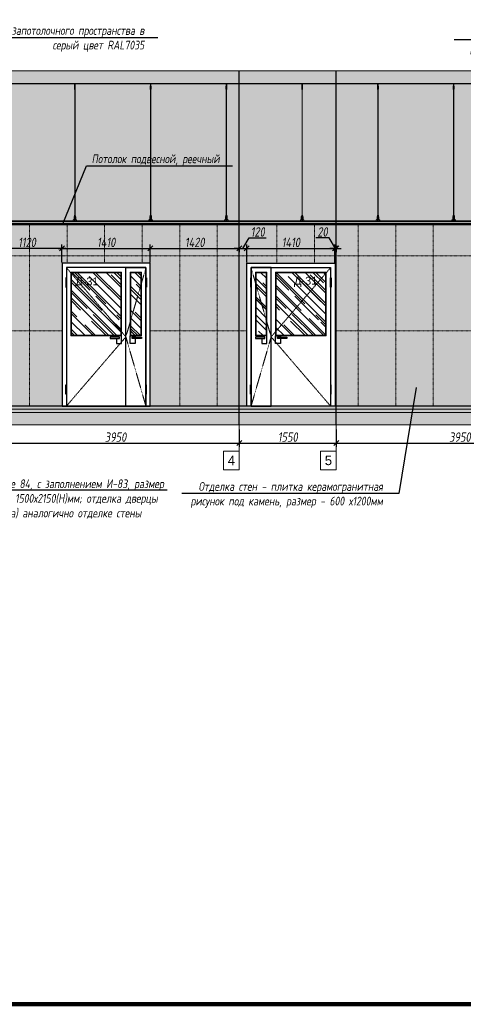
# Model space of a CAD drawing. Header units: millimetres. Extents: x -57162 to 485422, y -209335 to -9481.
# Tile 217 of 256: x 148074 to 155160, y -209335 to -193618. Entities that reach past the tile are written whole.
import ezdxf
from ezdxf import colors
from ezdxf.entities.mleader import LeaderData, LeaderLine
from ezdxf.math import Vec2, Vec3

# ---------------------------------------------------------------- set-up
doc = ezdxf.new("R2010")
doc.units = ezdxf.units.MM
doc.linetypes.add('( Hidden )', pattern=[0.375, 0.25, -0.125])
doc.linetypes.add('DASHDOT', pattern=[25.4, 12.7, -6.35, 0, -6.35])
doc.layers.get('Defpoints').update_dxf_attribs({"color": 31})
for name, color, linetype, lineweight in [('01 Остекление', 152, 'Continuous', 5), ('3_RC_Ceiling', 253, 'Continuous', 5), ('A-DETL-GENF', 7, 'Continuous', 5), ('meb', 26, 'Continuous', 15)]:
    doc.layers.add(name, color=color, linetype=linetype, lineweight=lineweight)
doc.layers.add('dim_per', color=7, linetype='Continuous', lineweight=9, true_color=0x1c3800)
doc.layers.add('dim_razv', color=7, linetype='DASHDOT', lineweight=9, true_color=0x183018)
doc.styles.add('fl_iso paper', font='isocpeur.ttf', dxfattribs={"width": 0.8, "oblique": 10})
doc.styles.get("Standard").update_dxf_attribs({"font": 'arial.ttf'})
doc.dimstyles.new('In tre 1_50', dxfattribs={"dimtxt": 150, "dimasz": 80, "dimexe": 60, "dimexo": 10, "dimgap": 20, "dimtad": 1, "dimdec": 0, "dimrnd": 5, "dimzin": 0, "dimdsep": 46, "dimtxsty": 'fl_iso paper', "dimblk": 'OBLIQUE', "dimcen": 0, "dimdle": 60, "dimadec": 0, "dimazin": 0, "dimtfac": 1, "dimtdec": 0, "dimtofl": 0, "dimtmove": 1, "dimatfit": 1, "dimfxl": 40, "dimtolj": 1, "dimtzin": 0, "dimarcsym": 1})

# ---------------------------------------------------------------- blocks, each defined once
blk = doc.blocks.new('_Oblique')
at = {"color": 0, "linetype": 'ByBlock', "lineweight": -2}
blk.add_line((-0.5, -0.5), (0.5, 0.5), dxfattribs=at)
blk = doc.blocks.new('*D973')
at = {"layer": 'Defpoints', "color": 0, "linetype": 'ByBlock', "transparency": 16777216}
for p in [(147630, -200152), (151580, -200152), (151580, -200376)]:
    blk.add_point(p, dxfattribs=at)
at = {"layer": 'dim_razv', "color": 0, "linetype": 'ByBlock', "lineweight": -2, "transparency": 16777216}
for p, q in [((147630, -200162), (147630, -200436)), ((151580, -200162), (151580, -200436)), ((147570, -200376), (151640, -200376))]:
    blk.add_line(p, q, dxfattribs=at)
at = {"layer": 'dim_razv', "color": 0, "linetype": 'ByBlock', "lineweight": -2, "transparency": 16777216, "xscale": 80, "yscale": 80, "zscale": 80, "rotation": 180}
blk.add_blockref('_Oblique', (147630, -200376), dxfattribs=at)
at = {"layer": 'dim_razv', "color": 0, "linetype": 'ByBlock', "lineweight": -2, "transparency": 16777216, "xscale": 80, "yscale": 80, "zscale": 80}
blk.add_blockref('_Oblique', (151580, -200376), dxfattribs=at)
at = {"layer": 'dim_razv', "color": 0, "linetype": 'ByBlock', "transparency": 16777216, "insert": (149605, -200281), "char_height": 150, "attachment_point": 5, "style": 'fl_iso paper'}
blk.add_mtext('\\A1;3950', dxfattribs=at)
blk = doc.blocks.new('*D974')
at = {"layer": 'Defpoints', "color": 0, "linetype": 'ByBlock', "transparency": 16777216}
for p in [(151580, -200152), (153130, -200152), (153130, -200376)]:
    blk.add_point(p, dxfattribs=at)
at = {"layer": 'dim_razv', "color": 0, "linetype": 'ByBlock', "lineweight": -2, "transparency": 16777216}
for p, q in [((151580, -200162), (151580, -200436)), ((153130, -200162), (153130, -200436)), ((151520, -200376), (153190, -200376))]:
    blk.add_line(p, q, dxfattribs=at)
at = {"layer": 'dim_razv', "color": 0, "linetype": 'ByBlock', "lineweight": -2, "transparency": 16777216, "xscale": 80, "yscale": 80, "zscale": 80, "rotation": 180}
blk.add_blockref('_Oblique', (151580, -200376), dxfattribs=at)
at = {"layer": 'dim_razv', "color": 0, "linetype": 'ByBlock', "lineweight": -2, "transparency": 16777216, "xscale": 80, "yscale": 80, "zscale": 80}
blk.add_blockref('_Oblique', (153130, -200376), dxfattribs=at)
at = {"layer": 'dim_razv', "color": 0, "linetype": 'ByBlock', "transparency": 16777216, "insert": (152355, -200281), "char_height": 150, "attachment_point": 5, "style": 'fl_iso paper'}
blk.add_mtext('\\A1;1550', dxfattribs=at)
blk = doc.blocks.new('*D975')
at = {"layer": 'Defpoints', "color": 0, "linetype": 'ByBlock', "transparency": 16777216}
for p in [(153130, -200152), (157080, -200152), (157080, -200376)]:
    blk.add_point(p, dxfattribs=at)
at = {"layer": 'dim_razv', "color": 0, "linetype": 'ByBlock', "lineweight": -2, "transparency": 16777216}
for p, q in [((153130, -200162), (153130, -200436)), ((157080, -200162), (157080, -200436)), ((153070, -200376), (157140, -200376))]:
    blk.add_line(p, q, dxfattribs=at)
at = {"layer": 'dim_razv', "color": 0, "linetype": 'ByBlock', "lineweight": -2, "transparency": 16777216, "xscale": 80, "yscale": 80, "zscale": 80, "rotation": 180}
blk.add_blockref('_Oblique', (153130, -200376), dxfattribs=at)
at = {"layer": 'dim_razv', "color": 0, "linetype": 'ByBlock', "lineweight": -2, "transparency": 16777216, "xscale": 80, "yscale": 80, "zscale": 80}
blk.add_blockref('_Oblique', (157080, -200376), dxfattribs=at)
at = {"layer": 'dim_razv', "color": 0, "linetype": 'ByBlock', "transparency": 16777216, "insert": (155105, -200281), "char_height": 150, "attachment_point": 5, "style": 'fl_iso paper'}
blk.add_mtext('\\A1;3950', dxfattribs=at)
blk = doc.blocks.new('*D996')
at = {"layer": 'Defpoints', "color": 0, "linetype": 'ByBlock', "transparency": 16777216}
for p in [(150160, -197268), (148750, -197506), (150160, -197506)]:
    blk.add_point(p, dxfattribs=at)
at = {"layer": 'dim_razv', "color": 0, "linetype": 'ByBlock', "lineweight": -2, "transparency": 16777216}
for p, q in [((148750, -197496), (148750, -197208)), ((150160, -197496), (150160, -197208)), ((148690, -197268), (150220, -197268))]:
    blk.add_line(p, q, dxfattribs=at)
at = {"layer": 'dim_razv', "color": 0, "linetype": 'ByBlock', "lineweight": -2, "transparency": 16777216, "xscale": 80, "yscale": 80, "zscale": 80, "rotation": 180}
blk.add_blockref('_Oblique', (148750, -197268), dxfattribs=at)
at = {"layer": 'dim_razv', "color": 0, "linetype": 'ByBlock', "lineweight": -2, "transparency": 16777216, "xscale": 80, "yscale": 80, "zscale": 80}
blk.add_blockref('_Oblique', (150160, -197268), dxfattribs=at)
at = {"layer": 'dim_razv', "color": 0, "linetype": 'ByBlock', "transparency": 16777216, "insert": (149455, -197173), "char_height": 150, "attachment_point": 5, "style": 'fl_iso paper'}
blk.add_mtext('\\A1;1410', dxfattribs=at)
blk = doc.blocks.new('*D997')
at = {"layer": 'Defpoints', "color": 0, "linetype": 'ByBlock', "transparency": 16777216}
for p in [(151580, -197261), (151580, -197268), (150160, -197506)]:
    blk.add_point(p, dxfattribs=at)
at = {"layer": 'dim_razv', "color": 0, "linetype": 'ByBlock', "lineweight": -2, "transparency": 16777216}
for p, q in [((150160, -197496), (150160, -197208)), ((150100, -197268), (151640, -197268)), ((151580, -197271), (151580, -197328))]:
    blk.add_line(p, q, dxfattribs=at)
at = {"layer": 'dim_razv', "color": 0, "linetype": 'ByBlock', "lineweight": -2, "transparency": 16777216, "xscale": 80, "yscale": 80, "zscale": 80, "rotation": 180}
blk.add_blockref('_Oblique', (150160, -197268), dxfattribs=at)
at = {"layer": 'dim_razv', "color": 0, "linetype": 'ByBlock', "lineweight": -2, "transparency": 16777216, "xscale": 80, "yscale": 80, "zscale": 80}
blk.add_blockref('_Oblique', (151580, -197268), dxfattribs=at)
at = {"layer": 'dim_razv', "color": 0, "linetype": 'ByBlock', "transparency": 16777216, "insert": (150870, -197173), "char_height": 150, "attachment_point": 5, "style": 'fl_iso paper'}
blk.add_mtext('\\A1;1420', dxfattribs=at)
blk = doc.blocks.new('*D998')
at = {"layer": 'Defpoints', "color": 0, "linetype": 'ByBlock', "transparency": 16777216}
for p in [(151580, -197261), (151700, -197268), (151700, -197506)]:
    blk.add_point(p, dxfattribs=at)
at = {"layer": 'dim_razv', "color": 0, "linetype": 'ByBlock', "lineweight": -2, "transparency": 16777216}
for p, q in [((151640, -197268), (151740, -197101)), ((151700, -197496), (151700, -197208)), ((151740, -197101), (152011, -197101)), ((151580, -197268), (151500, -197268)), ((151580, -197268), (151700, -197268)), ((151580, -197271), (151580, -197328)), ((151700, -197268), (151780, -197268))]:
    blk.add_line(p, q, dxfattribs=at)
at = {"layer": 'dim_razv', "color": 0, "linetype": 'ByBlock', "lineweight": -2, "transparency": 16777216, "xscale": 80, "yscale": 80, "zscale": 80}
blk.add_blockref('_Oblique', (151580, -197268), dxfattribs=at)
at = {"layer": 'dim_razv', "color": 0, "linetype": 'ByBlock', "lineweight": -2, "transparency": 16777216, "xscale": 80, "yscale": 80, "zscale": 80, "rotation": 180}
blk.add_blockref('_Oblique', (151700, -197268), dxfattribs=at)
at = {"layer": 'dim_razv', "color": 0, "linetype": 'ByBlock', "transparency": 16777216, "insert": (151876, -197006), "char_height": 150, "attachment_point": 5, "style": 'fl_iso paper'}
blk.add_mtext('\\A1;120', dxfattribs=at)
blk = doc.blocks.new('*D999')
at = {"layer": 'Defpoints', "color": 0, "linetype": 'ByBlock', "transparency": 16777216}
for p in [(153110, -197268), (151700, -197506), (153110, -197506)]:
    blk.add_point(p, dxfattribs=at)
at = {"layer": 'dim_razv', "color": 0, "linetype": 'ByBlock', "lineweight": -2, "transparency": 16777216}
for p, q in [((151700, -197496), (151700, -197208)), ((153110, -197496), (153110, -197208)), ((151640, -197268), (153170, -197268))]:
    blk.add_line(p, q, dxfattribs=at)
at = {"layer": 'dim_razv', "color": 0, "linetype": 'ByBlock', "lineweight": -2, "transparency": 16777216, "xscale": 80, "yscale": 80, "zscale": 80, "rotation": 180}
blk.add_blockref('_Oblique', (151700, -197268), dxfattribs=at)
at = {"layer": 'dim_razv', "color": 0, "linetype": 'ByBlock', "lineweight": -2, "transparency": 16777216, "xscale": 80, "yscale": 80, "zscale": 80}
blk.add_blockref('_Oblique', (153110, -197268), dxfattribs=at)
at = {"layer": 'dim_razv', "color": 0, "linetype": 'ByBlock', "transparency": 16777216, "insert": (152405, -197173), "char_height": 150, "attachment_point": 5, "style": 'fl_iso paper'}
blk.add_mtext('\\A1;1410', dxfattribs=at)
blk = doc.blocks.new('*D1000')
at = {"layer": 'Defpoints', "color": 0, "linetype": 'ByBlock', "transparency": 16777216}
for p in [(153130, -197261), (153130, -197268), (153110, -197506)]:
    blk.add_point(p, dxfattribs=at)
at = {"layer": 'dim_razv', "color": 0, "linetype": 'ByBlock', "lineweight": -2, "transparency": 16777216}
for p, q in [((153017, -197101), (152806, -197101)), ((153120, -197268), (153017, -197101)), ((153110, -197496), (153110, -197208)), ((153110, -197268), (153030, -197268)), ((153110, -197268), (153130, -197268)), ((153130, -197268), (153210, -197268)), ((153130, -197271), (153130, -197328))]:
    blk.add_line(p, q, dxfattribs=at)
at = {"layer": 'dim_razv', "color": 0, "linetype": 'ByBlock', "lineweight": -2, "transparency": 16777216, "xscale": 80, "yscale": 80, "zscale": 80}
blk.add_blockref('_Oblique', (153110, -197268), dxfattribs=at)
at = {"layer": 'dim_razv', "color": 0, "linetype": 'ByBlock', "lineweight": -2, "transparency": 16777216, "xscale": 80, "yscale": 80, "zscale": 80, "rotation": 180}
blk.add_blockref('_Oblique', (153130, -197268), dxfattribs=at)
at = {"layer": 'dim_razv', "color": 0, "linetype": 'ByBlock', "transparency": 16777216, "insert": (152911, -197006), "char_height": 150, "attachment_point": 5, "style": 'fl_iso paper'}
blk.add_mtext('\\A1;20', dxfattribs=at)
blk = doc.blocks.new('*D1001')
at = {"layer": 'Defpoints', "color": 0, "linetype": 'ByBlock', "transparency": 16777216}
for p in [(147630, -197268), (147630, -197476), (148750, -197506)]:
    blk.add_point(p, dxfattribs=at)
at = {"layer": 'dim_razv', "color": 0, "linetype": 'ByBlock', "lineweight": -2, "transparency": 16777216}
for p, q in [((147630, -197466), (147630, -197208)), ((148750, -197496), (148750, -197208)), ((148810, -197268), (147570, -197268))]:
    blk.add_line(p, q, dxfattribs=at)
at = {"layer": 'dim_razv', "color": 0, "linetype": 'ByBlock', "lineweight": -2, "transparency": 16777216, "xscale": 80, "yscale": 80, "zscale": 80, "rotation": 180}
blk.add_blockref('_Oblique', (147630, -197268), dxfattribs=at)
at = {"layer": 'dim_razv', "color": 0, "linetype": 'ByBlock', "lineweight": -2, "transparency": 16777216, "xscale": 80, "yscale": 80, "zscale": 80}
blk.add_blockref('_Oblique', (148750, -197268), dxfattribs=at)
at = {"layer": 'dim_razv', "color": 0, "linetype": 'ByBlock', "transparency": 16777216, "insert": (148190, -197173), "char_height": 150, "attachment_point": 5, "style": 'fl_iso paper'}
blk.add_mtext('\\A1;1120', dxfattribs=at)
blk = doc.blocks.new('*U985')
at = {"layer": '3_RC_Ceiling', "ltscale": 20}
for p, q in [((490272, -63463), (490278, -63463)), ((490272, -63491), (490278, -63491)), ((490275, -63410), (490275, -63470)), ((490285, -63448), (490275, -63448)), ((490285, -63470), (490275, -63470)), ((490278, -63449), (490278, -63470)), ((490278, -63498), (490278, -63457)), ((490280, -63405), (490280, -63424)), ((490282, -63449), (490282, -63470)), ((490282, -63498), (490282, -63457)), ((490282, -63463), (490287, -63463)), ((490282, -63491), (490287, -63491)), ((490285, -63410), (490285, -63470)), ((490278, -65492), (490278, -63504)), ((490282, -65492), (490282, -63504)), ((490272, -65524), (490278, -65524)), ((490278, -65511), (490278, -65483)), ((490278, -65559), (490278, -65519)), ((490282, -65511), (490282, -65483)), ((490282, -65559), (490282, -65519)), ((490282, -65524), (490287, -65524)), ((490272, -65553), (490278, -65553)), ((490286, -65569), (490274, -65569)), ((490274, -65587), (490274, -65598)), ((490274, -65598), (490274, -65604)), ((490276, -65575), (490276, -65571)), ((490278, -65571), (490277, -65571)), ((490277, -65575), (490277, -65571)), ((490278, -65575), (490277, -65575)), ((490278, -65575), (490277, -65575)), ((490278, -65583), (490278, -65566)), ((490282, -65553), (490287, -65553)), ((490282, -65583), (490282, -65566)), ((490283, -65571), (490282, -65571)), ((490282, -65575), (490282, -65571)), ((490283, -65575), (490282, -65575)), ((490282, -65575), (490282, -65575)), ((490283, -65575), (490283, -65571)), ((490286, -65587), (490286, -65598)), ((490286, -65598), (490286, -65604))]:
    blk.add_line(p, q, dxfattribs=at)
at = {"layer": '3_RC_Ceiling', "ltscale": 20, "elevation": -5}
blk.add_lwpolyline([(490272, -63452), (490272, -63503, 0.311691), (490287, -63503), (490287, -63452, 0.333333)], format="xyb", close=True, dxfattribs=at)
at = {"layer": '3_RC_Ceiling', "ltscale": 20}
for points in [[(490282, -63458, 0.15158), (490282, -63457, 0.106977), (490281, -63457, 0.07462), (490281, -63456, 0.061287), (490280, -63456, 0.061287), (490279, -63456, 0.07462), (490278, -63457, 0.106977), (490278, -63457, 0.15158), (490278, -63458, 0.156429), (490278, -63458, 0.106977)], [(490282, -63458, -0.164855), (490282, -63458, -0.106977)], [(490282, -63497, -0.15158), (490282, -63498, -0.106977), (490281, -63498, -0.07462), (490281, -63498, -0.061287), (490280, -63499, -0.061287), (490279, -63498, -0.07462), (490278, -63498, -0.106977), (490278, -63498, -0.15158), (490278, -63497, -0.156429), (490278, -63497, -0.106977)], [(490282, -63497, -0.164855), (490282, -63497, -0.15158)], [(490287, -65525, -0.160742), (490294, -65538), (490294, -65568, 0.196304), (490301, -65586, -0.186577), (490302, -65588, 0.403263), (490303, -65589), (490303, -65589, 0.315299), (490305, -65588), (490305, -65588, -0.253979), (490306, -65587, -0.113914), (490307, -65587, -0.349227), (490308, -65588), (490308, -65590, -0.065543), (490308, -65592), (490306, -65597, -0.339454), (490296, -65604), (490263, -65604, -0.339454), (490254, -65597), (490252, -65592, -0.065543), (490252, -65590), (490252, -65588, -0.349227), (490253, -65587, -0.113914), (490254, -65587, -0.253979), (490255, -65588), (490255, -65588, 0.315299), (490256, -65589), (490256, -65589, 0.403263), (490258, -65588, -0.186577), (490259, -65586, 0.196304), (490266, -65568), (490266, -65538, -0.160742), (490272, -65525)], [(490282, -65519, 0.15158), (490282, -65519, 0.106977), (490281, -65518, 0.07462), (490281, -65518, 0.061287), (490280, -65518, 0.061287), (490279, -65518, 0.07462), (490278, -65518, 0.106977), (490278, -65519, 0.15158), (490278, -65519, 0.156429), (490278, -65520, 0.106977)], [(490282, -65519, -0.164855), (490282, -65520, -0.106977)], [(490286, -65589), (490286, -65589, 0.414214), (490287, -65588), (490287, -65587, 0.414214), (490286, -65587), (490273, -65587, 0.414214), (490273, -65587), (490273, -65588, 0.414214), (490273, -65589), (490274, -65589)], [(490286, -65596), (490286, -65596, -0.414214), (490287, -65596), (490287, -65597, -0.414214), (490286, -65598), (490273, -65598, -0.414214), (490273, -65597), (490273, -65596, -0.414214), (490273, -65596), (490274, -65596)], [(490286, -65604), (490286, -65605, -0.414214), (490283, -65608), (490277, -65608, -0.414214), (490274, -65605), (490274, -65604)], [(490282, -65559, -0.15158), (490282, -65559, -0.106977), (490281, -65560, -0.07462), (490281, -65560, -0.061287), (490280, -65560, -0.061287), (490279, -65560, -0.07462), (490278, -65560, -0.106977), (490278, -65559, -0.15158), (490278, -65559, -0.156429), (490278, -65558, -0.106977)], [(490282, -65558, -0.164855), (490282, -65559, -0.15158)]]:
    blk.add_lwpolyline(points, format="xyb", dxfattribs=at)
blk.add_lwpolyline([(490272, -65513), (490272, -65564, 0.311691), (490287, -65564), (490287, -65513, 0.333333)], format="xyb", close=True, dxfattribs=at)
at = {"layer": '3_RC_Ceiling', "ltscale": 20, "const_width": 2.22}
blk.add_lwpolyline([(490308, -65585, -1), (490312, -65585), (490312, -65586, -0.267949), (490311, -65587, 0.57735), (490311, -65590, -0.267949), (490312, -65591), (490312, -65594, -0.267949), (490311, -65595, 0.57735), (490311, -65597, -0.267949), (490312, -65599), (490312, -65601, -0.267949), (490311, -65602, 0.57735), (490311, -65605, -0.267949), (490312, -65606), (490312, -65609, -0.414214), (490311, -65610), (490304, -65610, -0.247529), (490303, -65610, 0.247529), (490302, -65609), (490298, -65609, 0.247529), (490297, -65610, -0.247529), (490296, -65610), (490282, -65610, -0.267949), (490281, -65610, 0.57735), (490279, -65610, -0.267949), (490277, -65610), (490264, -65610, -0.247529), (490263, -65610, 0.247529), (490261, -65609), (490258, -65609, 0.247529), (490256, -65610, -0.247529), (490255, -65610), (490249, -65610, -0.414214), (490248, -65609), (490248, -65606, -0.267949), (490248, -65605, 0.57735), (490248, -65602, -0.267949), (490248, -65601), (490248, -65599, -0.267949), (490248, -65597, 0.57735), (490248, -65595, -0.267949), (490248, -65594), (490248, -65591, -0.267949), (490248, -65590, 0.57735), (490248, -65587, -0.267949), (490248, -65586), (490248, -65585, -1), (490252, -65585, -1)], format="xyb", dxfattribs=at)
at = {"layer": '3_RC_Ceiling', "ltscale": 20, "flags": 128}
blk.add_lwpolyline([(490286, -65587, -0.414214), (490286, -65586), (490287, -65586), (490287, -65573), (490286, -65573, -0.414214), (490286, -65573), (490286, -65568), (490274, -65568), (490274, -65573, -0.414214), (490274, -65573), (490273, -65573), (490273, -65586), (490274, -65586, -0.414214), (490274, -65587)], format="xyb", dxfattribs=at)
at = {"layer": '3_RC_Ceiling', "ltscale": 20}
for centre in [(490280, -63466), (490280, -63486), (490280, -65528), (490280, -65548)]:
    blk.add_circle(centre, 1.6, dxfattribs=at)
for centre, radius, start, end in [((490280, -63476), 2.8, 131.8117, 228.1912), ((490280, -63476), 2.8, 131.8117, 228.1912), ((490280, -63476), 2.8, 48.191, 131.8117), ((490280, -63476), 2.8, 228.1912, 311.8118), ((490280, -63476), 2.8, 311.8118, 48.191), ((490280, -65538), 2.8, 131.8117, 228.1912), ((490280, -65538), 2.8, 131.8117, 228.1912), ((490280, -65538), 2.8, 48.191, 131.8117), ((490280, -65538), 2.8, 311.8118, 48.191), ((490277, -65571), 0.5, 90.0014, 180.0014), ((490277, -65575), 0.5, 180.0014, 270.0014), ((490280, -65538), 2.8, 228.1912, 311.8118), ((490279, -65582), 1.44, 219.6407, 243.4364), ((490280, -65581), 2.48, 243.4364, 258.3005), ((490278, -65583), 0.531, 180.0014, 219.6407), ((490280, -65580), 3.99, 258.3005, 270.0014), ((490280, -65580), 3.99, 270.0014, 281.7023), ((490280, -65581), 2.48, 281.7023, 296.5665), ((490281, -65582), 1.44, 296.5665, 320.3621), ((490281, -65583), 0.531, 320.3621, 0.0014), ((490283, -65571), 0.5, 0.0014, 90.0014), ((490283, -65575), 0.5, 270.0014, 0.0014)]:
    blk.add_arc(centre, radius, start, end, dxfattribs=at)
blk = doc.blocks.new('*U1034')
at = {"layer": '3_RC_Ceiling'}
blk.add_blockref('*U985', (-490280, 64508, 3), dxfattribs=at)
blk = doc.blocks.new('*U1035')
at = {"color": 0, "linetype": 'ByBlock', "lineweight": -2, "transparency": 16777216}
for p in [(7260, 0), (8470, 0), (9680, 0), (10890, 0), (12100, 0), (13310, 0)]:
    blk.add_blockref('*U1034', p, dxfattribs=at)

msp = doc.modelspace()

# ---------------------------------------------------------------- hatches: boundary and pattern name
at = {"layer": '01 Остекление', "linetype": 'ByBlock', "transparency": 33554585}
h = msp.add_hatch(dxfattribs=at)
h.set_pattern_fill('AR-RROOF', color=256, scale=7, angle=-45, style=0)
h.set_pattern_definition([(315, (-143879.8, 11739.97), (402.31547, -150.8683), [2667, -355.6, 889, -177.8]), (315, (-143649.73, 11635.62), (41.48878, 292.93595), [533.4, -58.674, 1066.8, -133.35]), (315, (-143710.08, 11783.98), (737.997448, -569.527843), [1422.4, -248.92, 711.2, -177.8])])
h.paths.add_polyline_path([(149850.4, -197656.3), (150010.4, -197656.3), (150010.4, -198656.3), (149850.4, -198656.3)])
h.paths.add_polyline_path([(149690.4, -197656.3), (148900.4, -197656.3), (148900.4, -198656.3), (149690.4, -198656.3)])
h = msp.add_hatch(dxfattribs=at)
h.set_pattern_fill('AR-RROOF', color=256, scale=7, angle=-45, style=0)
h.set_pattern_definition([(315, (-140700.1, 11739.97), (402.31547, -150.8683), [2667, -355.6, 889, -177.8]), (315, (-140470.02, 11635.62), (41.48878, 292.93595), [533.4, -58.674, 1066.8, -133.35]), (315, (-140530.37, 11783.98), (737.997448, -569.527843), [1422.4, -248.92, 711.2, -177.8])])
h.paths.add_polyline_path([(152010.4, -197656.3), (151850.4, -197656.3), (151850.4, -198656.3), (152010.4, -198656.3)])
h.paths.add_polyline_path([(152170.4, -197656.3), (152960.4, -197656.3), (152960.4, -198656.3), (152170.4, -198656.3)])
at = {"layer": 'A-DETL-GENF'}
h = msp.add_hatch(dxfattribs=at)
h.set_pattern_fill('ANSI35', color=256, scale=20, style=0)
h.set_pattern_definition([(45, (20622.32, -202177.55), (-89.80256, 89.80256), []), (45, (20712.12, -202177.55), (-89.80256, 89.80256), [158.75, -31.75, 0, -31.75])])
h.paths.add_polyline_path([(140696.5, -194636.3), (195819.3, -194636.3), (195819.3, -194436.3), (140696.5, -194436.3)])
h = msp.add_hatch(dxfattribs=at)
h.set_pattern_fill('AR-CONC', color=256, style=0)
h.set_pattern_definition([(50, (20622.32, -207627.55), (182.18467, -15.93909), [19.05, -209.55]), (355, (20622.32, -207627.55), (-35.24342, 191.05685), [15.24, -167.64058]), (100.45144, (20637.5, -207628.88), (146.94125, 175.11775), [16.19, -178.09024]), (46.1842, (20622.32, -207576.75), (271.07904, -42.04233), [28.575, -314.325]), (96.63556, (20644.9, -207580.25), (237.40413, 247.42612), [24.28502, -267.1356]), (351.18415, (20622.32, -207576.75), (237.40413, 247.42612), [22.85997, -251.45973]), (21, (20647.72, -207589.45), (151.61439, -102.2652), [19.05, -209.55]), (326, (20647.72, -207589.45), (61.80203, 184.18797), [15.24, -167.64]), (71.45144, (20660.35, -207597.97), (213.41642, 81.92277), [16.19, -178.08994]), (37.5, (20622.32, -207627.55), (3.088603, 84.55504), [0, -165.608, 0, -170.18, 0, -168.275]), (7.5, (20622.32, -207627.55), (66.819663, 100.180575), [0, -97.028, 0, -161.798, 0, -64.135]), (327.5, (20565.677, -207627.55), (135.590595, -5.728744), [0, -63.5, 0, -198.12, 0, -262.89]), (317.5, (20540.28, -207627.55), (148.12918, 25.42649), [0, -82.55, 0, -131.572, 0, -186.69])])
h.paths.add_polyline_path([(140696.5, -199836.3), (195819.3, -199836.3), (195819.3, -199786.3), (140696.5, -199786.3)])
h = msp.add_hatch(dxfattribs=at)
h.set_pattern_fill('ANSI35', color=256, scale=10, style=0)
h.set_pattern_definition([(45, (20622.32, -207627.55), (-44.90128, 44.90128), []), (45, (20667.22, -207627.55), (-44.90128, 44.90128), [79.375, -15.875, 0, -15.875])])
h.paths.add_polyline_path([(195819.3, -199886.3), (140696.5, -199886.3), (140696.5, -199836.3), (195819.3, -199836.3)])
h = msp.add_hatch(dxfattribs=at)
h.set_pattern_fill('ANSI35', color=256, scale=20, style=0)
h.set_pattern_definition([(45, (20622.32, -207627.55), (-89.80256, 89.80256), []), (45, (20712.12, -207627.55), (-89.80256, 89.80256), [158.75, -31.75, 0, -31.75])])
h.paths.add_polyline_path([(140696.5, -200086.3), (195819.3, -200086.3), (195819.3, -199886.3), (140696.5, -199886.3)])
at = {"layer": 'dim_razv', "linetype": 'ByBlock', "true_color": 0xd9d9d9, "transparency": 33554687}
h = msp.add_hatch(color=254, dxfattribs=at)
h.dxf.hatch_style = 1
h.paths.add_polyline_path([(178170.4, -196086.3), (177870.4, -196086.3), (177870.4, -195926.3), (178170.4, -195926.3)], flags=16)
h.paths.add_polyline_path([(174030.4, -196136.3), (175630.4, -196136.3), (175630.4, -195386.3), (174030.4, -195386.3)], flags=16)
h.paths.add_polyline_path([(172280.4, -195736.3), (172040.4, -195736.3), (172040.4, -195386.3), (172280.4, -195386.3)], flags=16)
h.paths.add_polyline_path([(166380.4, -196336.3), (167430.4, -196336.3), (167430.4, -195386.3), (166380.4, -195386.3)], flags=16)
h.paths.add_polyline_path([(162730.4, -195886.3), (162230.4, -195886.3), (162230.4, -195386.3), (162730.4, -195386.3)], flags=16)
h.paths.add_polyline_path([(161880.4, -196186.3), (160580.4, -196186.3), (160580.4, -195386.3), (161880.4, -195386.3)], flags=16)
h.paths.add_polyline_path([(162280.4, -196836.3), (160580.4, -196836.3), (160580.4, -196436.3), (162280.4, -196436.3)])
h.paths.add_polyline_path([(158380.4, -196886.3), (159480.4, -196886.3), (159480.4, -196136.3), (158380.4, -196136.3)])
h.paths.add_polyline_path([(142885.4, -196836.3), (154730.4, -196836.3), (155980.4, -196836.3), (195380.4, -196836.3), (195380.4, -194636.3), (141380.4, -194636.3), (141380.4, -196836.3), (141555.4, -196836.3)])
at = {"layer": 'dim_razv', "true_color": 0xffffff, "transparency": 33554687}
h = msp.add_hatch(dxfattribs=at)
h.set_pattern_fill('AR-SAND', scale=3, angle=315)
h.paths.add_polyline_path([(141380.4, -196886.3), (195380.4, -196886.3), (195380.4, -199786.3), (141380.4, -199786.3)])
h.paths.add_polyline_path([(178230.4, -197506.3), (179640.4, -197506.3), (179640.4, -199786.3), (178230.4, -199786.3)], flags=16)
h.paths.add_polyline_path([(171630.4, -197506.3), (172680.4, -197506.3), (172680.4, -199786.3), (171630.4, -199786.3)], flags=16)
h.paths.add_polyline_path([(174030.4, -199786.3), (174030.4, -197486.3), (175630.4, -197486.3), (175630.4, -199786.3)], flags=17)
h.paths.add_polyline_path([(160750.4, -197506.3), (162710.4, -197506.3), (162710.4, -199786.3), (160750.4, -199786.3)], flags=16)
h.paths.add_polyline_path([(151700.4, -197506.3), (153110.4, -197506.3), (153110.4, -199786.3), (151700.4, -199786.3)], flags=16)
h.paths.add_polyline_path([(150160.4, -197506.3), (148750.4, -197506.3), (148750.4, -199786.3), (150160.4, -199786.3)], flags=16)

# ---------------------------------------------------------------- linework, layer by layer
at = {"lineweight": 13}
for points in [[(140696.5, -194636.3), (195819.3, -194636.3), (195819.3, -194436.3), (140696.5, -194436.3)], [(150160.4, -197506.3), (148750.4, -197506.3), (148750.4, -199786.3), (150160.4, -199786.3)], [(151700.4, -197506.3), (153110.4, -197506.3), (153110.4, -199786.3), (151700.4, -199786.3)], [(140696.5, -199836.3), (195819.3, -199836.3), (195819.3, -199786.3), (140696.5, -199786.3)], [(195819.3, -199886.3), (140696.5, -199886.3), (140696.5, -199836.3), (195819.3, -199836.3)], [(140696.5, -200086.3), (195819.3, -200086.3), (195819.3, -199886.3), (140696.5, -199886.3)]]:
    msp.add_lwpolyline(points, close=True, dxfattribs=at)
at = {"lineweight": 30}
for points in [[(151580.4, -200086.3), (151580.4, -194436.3)], [(153130.4, -200086.3), (153130.4, -194436.3)]]:
    msp.add_lwpolyline(points, dxfattribs=at)
msp.add_lwpolyline([(141380.4, -194636.3), (195380.4, -194636.3), (195380.4, -196836.3), (141380.4, -196836.3)], close=True)
at = {"linetype": 'ByBlock'}
for points in [[(141380.4, -196836.3), (195380.4, -196836.3), (195380.4, -196871.3), (141380.4, -196871.3)], [(195380.4, -196886.3), (141380.4, -196886.3), (141380.4, -196871.3), (195380.4, -196871.3)], [(141380.4, -196886.3), (195380.4, -196886.3), (195380.4, -199786.3), (141380.4, -199786.3)], [(150160.4, -197506.3), (148750.4, -197506.3), (148750.4, -199786.3), (150160.4, -199786.3)], [(151700.4, -197506.3), (153110.4, -197506.3), (153110.4, -199786.3), (151700.4, -199786.3)], [(149770.4, -197576.3), (148820.4, -197576.3), (148820.4, -199786.3), (149770.4, -199786.3)], [(150090.4, -197576.3), (148820.4, -197576.3), (148820.4, -199786.3), (150090.4, -199786.3)], [(149770.4, -197576.3), (150090.4, -197576.3), (150090.4, -199786.3), (149770.4, -199786.3)], [(152090.4, -197576.3), (151770.4, -197576.3), (151770.4, -199786.3), (152090.4, -199786.3)], [(151770.4, -197576.3), (153040.4, -197576.3), (153040.4, -199786.3), (151770.4, -199786.3)], [(152090.4, -197576.3), (153040.4, -197576.3), (153040.4, -199786.3), (152090.4, -199786.3)], [(148820.4, -197738.7), (148810.4, -197738.7), (148810.4, -197888.7), (148820.4, -197888.7)], [(150090.4, -197738.7), (150100.4, -197738.7), (150100.4, -197888.7), (150090.4, -197888.7)], [(151770.4, -197738.7), (151760.4, -197738.7), (151760.4, -197888.7), (151770.4, -197888.7)], [(153040.4, -197738.7), (153050.4, -197738.7), (153050.4, -197888.7), (153040.4, -197888.7)], [(149670.4, -198686.3), (149520.4, -198686.3), (149520.4, -198706.3), (149670.4, -198706.3)], [(149870.4, -198686.3), (150020.4, -198686.3), (150020.4, -198706.3), (149870.4, -198706.3)], [(151990.4, -198686.3), (151840.4, -198686.3), (151840.4, -198706.3), (151990.4, -198706.3)], [(152190.4, -198686.3), (152340.4, -198686.3), (152340.4, -198706.3), (152190.4, -198706.3)], [(148820.4, -199594), (148810.4, -199594), (148810.4, -199444), (148820.4, -199444)], [(150090.4, -199594), (150100.4, -199594), (150100.4, -199444), (150090.4, -199444)], [(151770.4, -199594), (151760.4, -199594), (151760.4, -199444), (151770.4, -199444)], [(153040.4, -199594), (153050.4, -199594), (153050.4, -199444), (153040.4, -199444)]]:
    msp.add_lwpolyline(points, close=True, dxfattribs=at)
at = {"color": 253, "linetype": '( Hidden )', "lineweight": 13, "ltscale": 15}
for points in [[(148820.4, -197576.3), (149770.4, -198681.3), (148820.4, -199786.3)], [(150090.4, -197576.3), (149770.4, -198681.3), (150090.4, -199786.3)], [(151770.4, -197576.3), (152090.4, -198681.3), (151770.4, -199786.3)], [(153040.4, -197576.3), (152090.4, -198681.3), (153040.4, -199786.3)]]:
    msp.add_lwpolyline(points, dxfattribs=at)
at = {"linetype": 'ByBlock'}
for points in [[(149620.4, -198706.3), (149620.4, -198786.3), (149700.4, -198786.3), (149700.4, -198666.3), (149620.4, -198666.3), (149620.4, -198686.3)], [(149920.4, -198706.3), (149920.4, -198786.3), (149840.4, -198786.3), (149840.4, -198666.3), (149920.4, -198666.3), (149920.4, -198686.3)], [(151940.4, -198706.3), (151940.4, -198786.3), (152020.4, -198786.3), (152020.4, -198666.3), (151940.4, -198666.3), (151940.4, -198686.3)], [(152240.4, -198706.3), (152240.4, -198786.3), (152160.4, -198786.3), (152160.4, -198666.3), (152240.4, -198666.3), (152240.4, -198686.3)]]:
    msp.add_lwpolyline(points, dxfattribs=at)
at = {"layer": '01 Остекление', "color": 252, "linetype": 'ByBlock', "transparency": 33554687}
for points in [[(149700.4, -197646.3), (148890.4, -197646.3), (148890.4, -198666.3), (149700.4, -198666.3)], [(149690.4, -197656.3), (148900.4, -197656.3), (148900.4, -198656.3), (149690.4, -198656.3)], [(149840.4, -197646.3), (150020.4, -197646.3), (150020.4, -198666.3), (149840.4, -198666.3)], [(149850.4, -197656.3), (150010.4, -197656.3), (150010.4, -198656.3), (149850.4, -198656.3)], [(152020.4, -197646.3), (151840.4, -197646.3), (151840.4, -198666.3), (152020.4, -198666.3)], [(152010.4, -197656.3), (151850.4, -197656.3), (151850.4, -198656.3), (152010.4, -198656.3)], [(152160.4, -197646.3), (152970.4, -197646.3), (152970.4, -198666.3), (152160.4, -198666.3)], [(152170.4, -197656.3), (152960.4, -197656.3), (152960.4, -198656.3), (152170.4, -198656.3)]]:
    msp.add_lwpolyline(points, close=True, dxfattribs=at)
at = {"layer": 'Defpoints', "color": 1, "lineweight": 100}
msp.add_lwpolyline([(136924.2, -185610.3), (320428.3, -185610.3), (320428.3, -209334.7), (136924.2, -209334.7)], close=True, dxfattribs=at)
at = {"layer": 'dim_razv', "color": 253, "ltscale": 0.3, "transparency": 33554687}
for points in [[(148230.4, -199786.3), (148230.4, -196886.3)], [(148830.4, -197506.3), (148830.4, -196886.3)], [(149430.4, -197506.3), (149430.4, -196886.3)], [(150030.4, -197506.3), (150030.4, -196886.3)], [(150630.4, -199786.3), (150630.4, -196886.3)], [(151230.4, -199786.3), (151230.4, -196886.3)], [(152180.4, -197506.3), (152180.4, -196886.3)], [(152780.4, -197506.3), (152780.4, -196886.3)], [(153480.4, -199786.3), (153480.4, -196886.3)], [(154080.4, -199786.3), (154080.4, -196886.3)], [(154680.4, -199786.3), (154680.4, -196886.3)], [(141380.4, -197386.3), (195380.4, -197386.3)], [(141380.4, -198586.3), (148750.4, -198586.3)], [(150160.4, -198586.3), (151700.4, -198586.3)], [(153110.4, -198586.3), (160750.4, -198586.3)]]:
    msp.add_lwpolyline(points, dxfattribs=at)
at = {"layer": 'meb', "color": 10}
for points in [[(151580.4, -199500), (151580.4, -200804.2)], [(153130.4, -199500), (153130.4, -200804.2)]]:
    msp.add_lwpolyline(points, dxfattribs=at)
for points in [[(151330.4, -200804.2), (151580.4, -200804.2), (151580.4, -200504.2), (151330.4, -200504.2)], [(152880.4, -200804.2), (153130.4, -200804.2), (153130.4, -200504.2), (152880.4, -200504.2)]]:
    msp.add_lwpolyline(points, close=True, dxfattribs=at)

# ---------------------------------------------------------------- block references
at = {"linetype": 'ByBlock'}
msp.add_blockref('*U1035', (141696, -195733.9, -2.5), dxfattribs=at)

# ---------------------------------------------------------------- texts
at = {"linetype": 'ByBlock', "char_height": 125, "attachment_point": 5}
for insert in [(149147.8, -197813.7), (152642.2, -197803.1)]:
    msp.add_mtext_dynamic_manual_height_columns('Д-31', width=726.14, gutter_width=12.5, heights=[0], dxfattribs=dict(at, insert=insert))
at = {"layer": 'meb', "color": 10, "char_height": 150, "attachment_point": 5}
for s, insert in [('4', (151455.4, -200654.2)), ('5', (153005.4, -200654.2))]:
    msp.add_mtext_dynamic_manual_height_columns(s, width=165.776, gutter_width=12.5, heights=[0], dxfattribs=dict(at, insert=insert))

# ---------------------------------------------------------------- dimensions: what is measured, and where the dimension line sits
at = {"layer": 'dim_razv', "linetype": 'ByBlock'}
for base, p1, p2, picture, middle in [((151700.4, -197268), (151580.4, -197261.3), (151700.4, -197506.3), '*D998', (151760.5, -197101.3)), ((153130.4, -197268), (153110.4, -197506.3), (153130.4, -197261.3), '*D1000', (152996.6, -197101.3))]:
    dim = msp.add_linear_dim(base=base, p1=p1, p2=p2, angle=180, dimstyle='In tre 1_50', dxfattribs=at)
    dim.commit()
    dim.dimension.update_dxf_attribs({"geometry": picture, "text_midpoint": middle, "dimtype": 160})
for base, p1, p2, picture, middle in [((147630.4, -197268), (148750.4, -197506.3), (147630.4, -197476.3), '*D1001', (148190.4, -197173)), ((150160.4, -197268), (148750.4, -197506.3), (150160.4, -197506.3), '*D996', (149455.4, -197173)), ((151580.4, -197268), (150160.4, -197506.3), (151580.4, -197261.3), '*D997', (150870.4, -197173)), ((153110.4, -197268), (151700.4, -197506.3), (153110.4, -197506.3), '*D999', (152405.4, -197173))]:
    dim = msp.add_linear_dim(base=base, p1=p1, p2=p2, angle=180, dimstyle='In tre 1_50', dxfattribs=at)
    dim.commit()
    dim.dimension.update_dxf_attribs({"geometry": picture, "text_midpoint": middle})
for base, p1, p2, picture, middle in [((151580.4, -200375.5), (147630.4, -200152.1), (151580.4, -200152.1), '*D973', (149605.4, -200280.5)), ((153130.4, -200375.5), (151580.4, -200152.1), (153130.4, -200152.1), '*D974', (152355.4, -200280.5)), ((157080.4, -200375.5), (153130.4, -200152.1), (157080.4, -200152.1), '*D975', (155105.4, -200280.5))]:
    dim = msp.add_linear_dim(base=base, p1=p1, p2=p2, dimstyle='In tre 1_50', dxfattribs=at)
    dim.commit()
    dim.dimension.update_dxf_attribs({"geometry": picture, "text_midpoint": middle})

# ---------------------------------------------------------------- leaders
at = {"layer": 'dim_per', "linetype": 'ByBlock'}
ml = msp.add_multileader_mtext('Standard', dxfattribs=at)
ml.set_content('Окраска запотолочного пространства в серый цвет RAL7035', color=256, style='fl_iso paper')
ml.set_leader_properties()
ml.build(insert=Vec2(0, 0))
ml.multileader.update_dxf_attribs({"text_left_attachment_type": 6, "text_right_attachment_type": 6, "dogleg_length": 252.8})
ctx = ml.context
ctx.base_point, ctx.char_height, ctx.plane_origin = Vec3(147321.4, -193902.2), 140, Vec3(151985, -197358.2)
ctx.left_attachment, ctx.right_attachment, ctx.text_align_type = 6, 6, 2
notes = []
notes.append((ctx, [(0, (1, 1, 0), (147259.8, -193902.2), (1, 0), 61.6, [(0, [(146810.1, -195135.1)], 0, [])])]))
ctx.mtext.insert, ctx.mtext.width, ctx.mtext.alignment, ctx.mtext.flow_direction = Vec3(150064.1, -193720.2), 2929.416, 3, 5
ml = msp.add_multileader_mtext('Standard', dxfattribs=at)
ml.set_content('Отверстие 97, в запотолочном пространстве,\\Pразмер 1100х750(Н)мм, для коммуникаций ОВ', color=256, style='fl_iso paper')
ml.set_leader_properties()
ml.build(insert=Vec2(0, 0))
ml.multileader.update_dxf_attribs({"text_left_attachment_type": 6, "text_right_attachment_type": 6, "dogleg_length": 252.8})
ctx = ml.context
ctx.base_point, ctx.char_height, ctx.plane_origin = Vec3(155138.8, -193942), 140, Vec3(158220.9, -191884.5)
ctx.left_attachment, ctx.right_attachment, ctx.text_align_type = 6, 6, 2
notes.append((ctx, [(1, (1, 1, 0), (158736.9, -193942), (-1, 0), 252.8, [(0, [(158930.4, -196136.3)], 0, [])])]))
ctx.mtext.insert, ctx.mtext.width, ctx.mtext.alignment, ctx.mtext.flow_direction = Vec3(158482.1, -193760), 4748.119, 3, 5
ml = msp.add_multileader_mtext('Standard', dxfattribs=at)
ml.set_content('Потолок подвесной, реечный', color=256, style='fl_iso paper')
ml.set_leader_properties()
ml.build(insert=Vec2(0, 0))
ml.multileader.update_dxf_attribs({"text_left_attachment_type": 6, "text_right_attachment_type": 6, "dogleg_length": 252.8})
ctx = ml.context
ctx.base_point, ctx.char_height, ctx.plane_origin = Vec3(149225.7, -195950.6), 140, Vec3(148549.9, -193981.9)
ctx.left_attachment, ctx.right_attachment, ctx.text_align_type = 6, 6, 2
notes.append((ctx, [(0, (1, 1, 0), (149141.1, -195950.6), (1, 0), 84.6, [(0, [(148761.5, -196880.7)], 0, [])])]))
ctx.mtext.insert, ctx.mtext.alignment, ctx.mtext.flow_direction = Vec3(151267.5, -195768.6), 3, 5
ml = msp.add_multileader_mtext('Standard', dxfattribs=at)
ml.set_content('Отделка стен - плитка керамогранитная\\Pрисунок под камень, размер - 600 х1200мм', color=256, style='fl_iso paper')
ml.set_leader_properties()
ml.build(insert=Vec2(0, 0))
ml.multileader.update_dxf_attribs({"text_left_attachment_type": 6, "text_right_attachment_type": 6, "dogleg_length": 252.8})
ctx = ml.context
ctx.base_point, ctx.char_height, ctx.plane_origin = Vec3(150701.6, -201180.7), 140, Vec3(154406.9, -199487.5)
ctx.left_attachment, ctx.right_attachment, ctx.text_align_type = 6, 6, 2
notes.append((ctx, [(1, (1, 1, 0), (154129.4, -201180.7), (-1, 0), 252.8, [(0, [(154406.9, -199487.5)], 0, [])])]))
ctx.mtext.insert, ctx.mtext.alignment, ctx.mtext.flow_direction = Vec3(153874.6, -200998.7), 3, 5
ml = msp.add_multileader_mtext('Standard', dxfattribs=at)
ml.set_content('Отверстие 84, с заполнением И-83, размер проема - 1500х2150(Н)мм; отделка дверцы (тех.лючка) аналогично отделке стены', color=256, style='fl_iso paper')
ml.set_leader_properties()
ml.build(insert=Vec2(0, 0))
ml.multileader.update_dxf_attribs({"text_left_attachment_type": 6, "text_right_attachment_type": 6, "dogleg_length": 252.8})
ctx = ml.context
ctx.base_point, ctx.char_height, ctx.plane_origin = Vec3(147293.8, -201123.7), 140, Vec3(152142.4, -203456.1)
ctx.left_attachment, ctx.right_attachment = 6, 6
notes.append((ctx, [(1, (1, 1, 0), (147240.2, -201123.7), (1, 0), 53.6, [(0, [(146680.4, -199636.3)], 0, [])])]))
ctx.mtext.insert, ctx.mtext.width, ctx.mtext.flow_direction = Vec3(147295.8, -200955.7), 3104.598, 5
for ctx, leaders in notes:
    for number, flags, end, landing, length, lines in leaders:
        leader = LeaderData()
        leader.index, (leader.has_last_leader_line, leader.has_dogleg_vector, leader.attachment_direction) = number, flags
        leader.last_leader_point, leader.dogleg_vector, leader.dogleg_length = Vec3(end), Vec3(landing), length
        for number, points, colour, breaks in lines:
            line = LeaderLine()
            line.index, line.vertices, line.color, line.breaks = number, Vec3.list(points), colors.encode_raw_color(colour), breaks
            leader.lines.append(line)
        ctx.leaders.append(leader)

doc.saveas('drawing.dxf')
